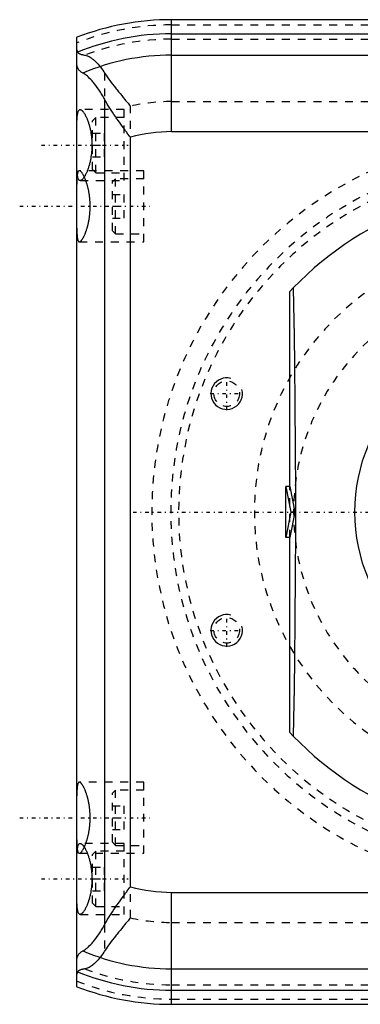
# Model space of a CAD drawing. Extents: x -614 to 147, y -88 to 88.
# Tile 1 of 9: x -614 to -571, y -62 to 62. Entities that reach past the tile are written whole.
import ezdxf

# ---------------------------------------------------------------- set-up
doc = ezdxf.new("R2010")
doc.units = 0
doc.linetypes.add('CENTER', pattern=[1.5, 0.45, -0.5, 0.05, -0.5])
doc.linetypes.add('DASHED', pattern=[2, 1, -1])
for name, color, linetype in [('AM_0', 7, 'CONTINUOUS'), ('AM_10', 7, 'CONTINUOUS'), ('AM_3', 7, 'DASHED'), ('AM_7', 7, 'CENTER')]:
    doc.layers.add(name, color=color, linetype=linetype)

msp = doc.modelspace()

# ---------------------------------------------------------------- linework, layer by layer
at = {"layer": 'AM_0', "color": 7, "linetype": 'CONTINUOUS'}
for p, q in [((-216.5, 62.4), (-595, 62.4)), ((-595, 48.21), (-595, 62.4)), ((-607, -60.17), (-607, 60.17)), ((-595, 60.61), (-216.5, 60.61)), ((-595, 57.91), (-216.5, 57.91)), ((-603.51, 52.35), (-603.51, -52.35)), ((-600.21, -47.49), (-600.21, 47.49)), ((-595, 48.21), (-216.5, 48.21)), ((-580, 27.95), (-579.57, 28.4)), ((-580, 3.25), (-580, 27.95)), ((-580.5, 3.25), (-579.87, 0)), ((-580, 3.25), (-580.5, 3.25)), ((-580.5, -3.25), (-580.5, 3.25)), ((-580, 3.25), (-579.37, 0)), ((-579.87, 0), (-580.5, -3.25)), ((-579.37, 0), (-580, -3.25)), ((-579.37, 0), (-579.87, 0)), ((-580, -3.25), (-580.5, -3.25)), ((-580, -27.95), (-580, -3.25)), ((-579.57, -28.4), (-580, -27.95)), ((-595, -48.21), (-216.5, -48.21)), ((-595, -62.4), (-595, -48.21)), ((-595, -57.91), (-216.5, -57.91)), ((-595, -60.61), (-216.5, -60.61)), ((-595, -62.4), (-216.5, -62.4))]:
    msp.add_line(p, q, dxfattribs=at)
for points in [[(-606.24, 55.64, 0), (-606.29, 55.66, 0), (-606.37, 55.71, 0), (-606.44, 55.76, 0), (-606.48, 55.79, 0), (-606.51, 55.81, 0), (-606.58, 55.87, 0), (-606.64, 55.92, 0), (-606.7, 55.98, 0), (-606.75, 56.04, 0), (-606.79, 56.11, 0), (-606.82, 56.14, 0), (-606.84, 56.17, 0), (-606.87, 56.23, 0), (-606.9, 56.3, 0), (-606.93, 56.37, 0), (-606.95, 56.44, 0), (-606.97, 56.52, 0), (-606.98, 56.55, 0), (-606.99, 56.59, 0), (-606.99, 56.67, 0), (-607, 56.75, 0), (-607, 56.79, 0)], [(-603.51, 52.35, 0), (-603.59, 52.5, 0), (-603.75, 52.79, 0), (-603.91, 53.06, 0), (-604, 53.2, 0), (-604.08, 53.33, 0), (-604.25, 53.58, 0), (-604.41, 53.81, 0), (-604.58, 54.04, 0), (-604.75, 54.25, 0), (-604.91, 54.45, 0), (-604.99, 54.54, 0), (-605.07, 54.63, 0), (-605.23, 54.8, 0), (-605.38, 54.96, 0), (-605.53, 55.1, 0), (-605.67, 55.23, 0), (-605.81, 55.35, 0), (-605.88, 55.4, 0), (-605.94, 55.45, 0), (-606.07, 55.53, 0), (-606.19, 55.61, 0), (-606.24, 55.64, 0)], [(-600.21, 47.49, 0), (-600.31, 47.63, 0), (-600.52, 47.91, 0), (-600.72, 48.19, 0), (-600.82, 48.33, 0), (-600.92, 48.47, 0), (-601.13, 48.75, 0), (-601.33, 49.02, 0), (-601.53, 49.3, 0), (-601.73, 49.57, 0), (-601.92, 49.84, 0), (-602.02, 49.98, 0), (-602.11, 50.12, 0), (-602.3, 50.39, 0), (-602.48, 50.66, 0), (-602.66, 50.92, 0), (-602.83, 51.19, 0), (-602.99, 51.45, 0), (-603.07, 51.58, 0), (-603.15, 51.71, 0), (-603.3, 51.97, 0), (-603.44, 52.22, 0), (-603.51, 52.35, 0)], [(-607, 48.5, 0), (-607, 48.62, 0), (-607, 48.87, 0), (-607, 49.1, 0), (-607, 49.22, 0), (-606.99, 49.33, 0), (-606.99, 49.53, 0), (-606.98, 49.73, 0), (-606.97, 49.91, 0), (-606.96, 50.08, 0), (-606.94, 50.25, 0), (-606.93, 50.32, 0), (-606.92, 50.4, 0), (-606.9, 50.53, 0), (-606.87, 50.65, 0), (-606.84, 50.75, 0), (-606.8, 50.83, 0), (-606.76, 50.9, 0), (-606.74, 50.93, 0), (-606.72, 50.95, 0), (-606.67, 50.98, 0), (-606.62, 51, 0), (-606.59, 51, 0)], [(-606.59, 51, 0), (-606.58, 51, 0), (-606.55, 51, 0), (-606.52, 50.99, 0), (-606.51, 50.98, 0), (-606.49, 50.98, 0), (-606.46, 50.96, 0), (-606.43, 50.94, 0), (-606.4, 50.92, 0), (-606.37, 50.9, 0), (-606.33, 50.87, 0), (-606.32, 50.85, 0), (-606.3, 50.83, 0), (-606.26, 50.8, 0), (-606.23, 50.75, 0), (-606.19, 50.71, 0), (-606.16, 50.66, 0), (-606.12, 50.61, 0), (-606.1, 50.58, 0), (-606.08, 50.55, 0), (-606.05, 50.49, 0), (-606.01, 50.43, 0), (-605.99, 50.4, 0), (-605.97, 50.37, 0), (-605.93, 50.3, 0), (-605.9, 50.23, 0), (-605.88, 50.19, 0), (-605.86, 50.15, 0), (-605.82, 50.08, 0), (-605.78, 50, 0), (-605.75, 49.91, 0), (-605.71, 49.83, 0), (-605.68, 49.74, 0), (-605.66, 49.7, 0), (-605.64, 49.66, 0), (-605.61, 49.57, 0), (-605.58, 49.47, 0), (-605.54, 49.38, 0), (-605.51, 49.27, 0), (-605.48, 49.17, 0), (-605.46, 49.12, 0), (-605.45, 49.07, 0), (-605.42, 48.96, 0), (-605.39, 48.84, 0), (-605.36, 48.73, 0), (-605.33, 48.61, 0), (-605.3, 48.49, 0), (-605.29, 48.43, 0), (-605.28, 48.37, 0), (-605.25, 48.25, 0), (-605.23, 48.13, 0), (-605.21, 48, 0), (-605.19, 47.87, 0), (-605.17, 47.74, 0), (-605.16, 47.68, 0), (-605.15, 47.61, 0), (-605.14, 47.48, 0), (-605.13, 47.35, 0), (-605.12, 47.22, 0), (-605.11, 47.09, 0), (-605.1, 46.96, 0), (-605.1, 46.89, 0), (-605.09, 46.83, 0), (-605.09, 46.69, 0), (-605.09, 46.56, 0), (-605.09, 46.5, 0), (-605.09, 46.44, 0), (-605.09, 46.31, 0), (-605.09, 46.17, 0), (-605.1, 46.11, 0), (-605.1, 46.04, 0), (-605.11, 45.91, 0), (-605.12, 45.78, 0), (-605.13, 45.65, 0), (-605.14, 45.52, 0), (-605.15, 45.39, 0), (-605.16, 45.32, 0), (-605.17, 45.26, 0), (-605.19, 45.13, 0), (-605.21, 45, 0), (-605.23, 44.87, 0), (-605.25, 44.75, 0), (-605.28, 44.63, 0), (-605.29, 44.57, 0), (-605.3, 44.51, 0), (-605.33, 44.39, 0), (-605.36, 44.27, 0), (-605.39, 44.16, 0), (-605.42, 44.04, 0), (-605.45, 43.93, 0), (-605.46, 43.88, 0), (-605.48, 43.83, 0), (-605.51, 43.73, 0), (-605.54, 43.62, 0), (-605.58, 43.53, 0), (-605.61, 43.43, 0), (-605.64, 43.34, 0), (-605.66, 43.3, 0), (-605.68, 43.26, 0), (-605.71, 43.17, 0), (-605.75, 43.09, 0), (-605.78, 43, 0), (-605.82, 42.92, 0), (-605.86, 42.85, 0), (-605.88, 42.81, 0), (-605.9, 42.77, 0), (-605.93, 42.7, 0), (-605.97, 42.63, 0), (-605.99, 42.6, 0), (-606.01, 42.57, 0), (-606.05, 42.51, 0), (-606.08, 42.45, 0), (-606.1, 42.42, 0), (-606.12, 42.39, 0), (-606.16, 42.34, 0), (-606.19, 42.29, 0), (-606.23, 42.25, 0), (-606.26, 42.2, 0), (-606.3, 42.17, 0), (-606.32, 42.15, 0), (-606.33, 42.13, 0), (-606.37, 42.1, 0), (-606.4, 42.08, 0), (-606.43, 42.06, 0), (-606.46, 42.04, 0), (-606.49, 42.02, 0), (-606.51, 42.02, 0), (-606.52, 42.01, 0), (-606.55, 42, 0), (-606.58, 42, 0), (-606.59, 42, 0)], [(-606.59, 42, 0), (-606.62, 42, 0), (-606.67, 42.02, 0), (-606.72, 42.05, 0), (-606.74, 42.07, 0), (-606.76, 42.1, 0), (-606.8, 42.17, 0), (-606.84, 42.25, 0), (-606.87, 42.35, 0), (-606.9, 42.47, 0), (-606.92, 42.6, 0), (-606.93, 42.68, 0), (-606.94, 42.75, 0), (-606.96, 42.92, 0), (-606.97, 43.09, 0), (-606.98, 43.27, 0), (-606.99, 43.47, 0), (-606.99, 43.67, 0), (-607, 43.78, 0), (-607, 43.9, 0), (-607, 44.13, 0), (-607, 44.38, 0), (-607, 44.5, 0)], [(-579.57, 28.4, 0), (-579.53, 26.25, 0), (-579.47, 22.28, 0), (-579.42, 18.68, 0), (-579.4, 17, 0), (-579.38, 15.38, 0), (-579.35, 12.31, 0), (-579.32, 9.41, 0), (-579.31, 6.64, 0), (-579.3, 3.95, 0), (-579.29, 1.31, 0), (-579.29, 0, 0), (-579.29, -1.31, 0), (-579.3, -3.95, 0), (-579.31, -6.64, 0), (-579.32, -9.41, 0), (-579.35, -12.31, 0), (-579.38, -15.38, 0), (-579.4, -17, 0), (-579.42, -18.68, 0), (-579.47, -22.28, 0), (-579.53, -26.25, 0), (-579.57, -28.4, 0)], [(-607, -44.5, 0), (-607, -44.38, 0), (-607, -44.13, 0), (-607, -43.9, 0), (-607, -43.78, 0), (-606.99, -43.67, 0), (-606.99, -43.47, 0), (-606.98, -43.27, 0), (-606.97, -43.09, 0), (-606.96, -42.92, 0), (-606.94, -42.75, 0), (-606.93, -42.68, 0), (-606.92, -42.6, 0), (-606.9, -42.47, 0), (-606.87, -42.35, 0), (-606.84, -42.25, 0), (-606.8, -42.17, 0), (-606.76, -42.1, 0), (-606.74, -42.07, 0), (-606.72, -42.05, 0), (-606.67, -42.02, 0), (-606.62, -42, 0), (-606.59, -42, 0)], [(-606.59, -42, 0), (-606.58, -42, 0), (-606.55, -42, 0), (-606.52, -42.01, 0), (-606.51, -42.02, 0), (-606.49, -42.02, 0), (-606.46, -42.04, 0), (-606.43, -42.06, 0), (-606.4, -42.08, 0), (-606.37, -42.1, 0), (-606.33, -42.13, 0), (-606.32, -42.15, 0), (-606.3, -42.17, 0), (-606.26, -42.2, 0), (-606.23, -42.25, 0), (-606.19, -42.29, 0), (-606.16, -42.34, 0), (-606.12, -42.39, 0), (-606.1, -42.42, 0), (-606.08, -42.45, 0), (-606.05, -42.51, 0), (-606.01, -42.57, 0), (-605.99, -42.6, 0), (-605.97, -42.63, 0), (-605.93, -42.7, 0), (-605.9, -42.77, 0), (-605.88, -42.81, 0), (-605.86, -42.85, 0), (-605.82, -42.92, 0), (-605.78, -43, 0), (-605.75, -43.09, 0), (-605.71, -43.17, 0), (-605.68, -43.26, 0), (-605.66, -43.3, 0), (-605.64, -43.34, 0), (-605.61, -43.43, 0), (-605.58, -43.53, 0), (-605.54, -43.62, 0), (-605.51, -43.73, 0), (-605.48, -43.83, 0), (-605.46, -43.88, 0), (-605.45, -43.93, 0), (-605.42, -44.04, 0), (-605.39, -44.16, 0), (-605.36, -44.27, 0), (-605.33, -44.39, 0), (-605.3, -44.51, 0), (-605.29, -44.57, 0), (-605.28, -44.63, 0), (-605.25, -44.75, 0), (-605.23, -44.87, 0), (-605.21, -45, 0), (-605.19, -45.13, 0), (-605.17, -45.26, 0), (-605.16, -45.32, 0), (-605.15, -45.39, 0), (-605.14, -45.52, 0), (-605.13, -45.65, 0), (-605.12, -45.78, 0), (-605.11, -45.91, 0), (-605.1, -46.04, 0), (-605.1, -46.11, 0), (-605.09, -46.17, 0), (-605.09, -46.31, 0), (-605.09, -46.44, 0), (-605.09, -46.5, 0), (-605.09, -46.56, 0), (-605.09, -46.69, 0), (-605.09, -46.83, 0), (-605.1, -46.89, 0), (-605.1, -46.96, 0), (-605.11, -47.09, 0), (-605.12, -47.22, 0), (-605.13, -47.35, 0), (-605.14, -47.48, 0), (-605.15, -47.61, 0), (-605.16, -47.68, 0), (-605.17, -47.74, 0), (-605.19, -47.87, 0), (-605.21, -48, 0), (-605.23, -48.13, 0), (-605.25, -48.25, 0), (-605.28, -48.37, 0), (-605.29, -48.43, 0), (-605.3, -48.49, 0), (-605.33, -48.61, 0), (-605.36, -48.73, 0), (-605.39, -48.84, 0), (-605.42, -48.96, 0), (-605.45, -49.07, 0), (-605.46, -49.12, 0), (-605.48, -49.17, 0), (-605.51, -49.27, 0), (-605.54, -49.38, 0), (-605.58, -49.47, 0), (-605.61, -49.57, 0), (-605.64, -49.66, 0), (-605.66, -49.7, 0), (-605.68, -49.74, 0), (-605.71, -49.83, 0), (-605.75, -49.91, 0), (-605.78, -50, 0), (-605.82, -50.08, 0), (-605.86, -50.15, 0), (-605.88, -50.19, 0), (-605.9, -50.23, 0), (-605.93, -50.3, 0), (-605.97, -50.37, 0), (-605.99, -50.4, 0), (-606.01, -50.43, 0), (-606.05, -50.49, 0), (-606.08, -50.55, 0), (-606.1, -50.58, 0), (-606.12, -50.61, 0), (-606.16, -50.66, 0), (-606.19, -50.71, 0), (-606.23, -50.75, 0), (-606.26, -50.8, 0), (-606.3, -50.83, 0), (-606.32, -50.85, 0), (-606.33, -50.87, 0), (-606.37, -50.9, 0), (-606.4, -50.92, 0), (-606.43, -50.94, 0), (-606.46, -50.96, 0), (-606.49, -50.98, 0), (-606.51, -50.98, 0), (-606.52, -50.99, 0), (-606.55, -51, 0), (-606.58, -51, 0), (-606.59, -51, 0)], [(-606.59, -51, 0), (-606.62, -51, 0), (-606.67, -50.98, 0), (-606.72, -50.95, 0), (-606.74, -50.93, 0), (-606.76, -50.9, 0), (-606.8, -50.83, 0), (-606.84, -50.75, 0), (-606.87, -50.65, 0), (-606.9, -50.53, 0), (-606.92, -50.4, 0), (-606.93, -50.32, 0), (-606.94, -50.25, 0), (-606.96, -50.08, 0), (-606.97, -49.91, 0), (-606.98, -49.73, 0), (-606.99, -49.53, 0), (-606.99, -49.33, 0), (-607, -49.22, 0), (-607, -49.1, 0), (-607, -48.87, 0), (-607, -48.62, 0), (-607, -48.5, 0)], [(-603.51, -52.35, 0), (-603.44, -52.22, 0), (-603.3, -51.97, 0), (-603.15, -51.71, 0), (-603.07, -51.58, 0), (-602.99, -51.45, 0), (-602.83, -51.19, 0), (-602.66, -50.92, 0), (-602.48, -50.66, 0), (-602.3, -50.39, 0), (-602.11, -50.12, 0), (-602.02, -49.98, 0), (-601.92, -49.84, 0), (-601.73, -49.57, 0), (-601.53, -49.3, 0), (-601.33, -49.02, 0), (-601.13, -48.75, 0), (-600.92, -48.47, 0), (-600.82, -48.33, 0), (-600.72, -48.19, 0), (-600.52, -47.91, 0), (-600.31, -47.63, 0), (-600.21, -47.49, 0)], [(-606.24, -55.64, 0), (-606.19, -55.61, 0), (-606.07, -55.53, 0), (-605.94, -55.45, 0), (-605.88, -55.4, 0), (-605.81, -55.34, 0), (-605.67, -55.23, 0), (-605.53, -55.1, 0), (-605.38, -54.96, 0), (-605.23, -54.8, 0), (-605.07, -54.63, 0), (-604.99, -54.54, 0), (-604.91, -54.45, 0), (-604.75, -54.25, 0), (-604.58, -54.04, 0), (-604.41, -53.81, 0), (-604.25, -53.58, 0), (-604.08, -53.33, 0), (-604, -53.2, 0), (-603.91, -53.06, 0), (-603.75, -52.79, 0), (-603.59, -52.5, 0), (-603.51, -52.35, 0)], [(-607, -56.79, 0), (-607, -56.75, 0), (-606.99, -56.67, 0), (-606.99, -56.59, 0), (-606.98, -56.55, 0), (-606.97, -56.52, 0), (-606.95, -56.44, 0), (-606.93, -56.37, 0), (-606.9, -56.3, 0), (-606.87, -56.23, 0), (-606.84, -56.17, 0), (-606.82, -56.14, 0), (-606.79, -56.11, 0), (-606.75, -56.04, 0), (-606.7, -55.98, 0), (-606.64, -55.92, 0), (-606.58, -55.87, 0), (-606.51, -55.81, 0), (-606.48, -55.79, 0), (-606.44, -55.76, 0), (-606.37, -55.71, 0), (-606.29, -55.66, 0), (-606.24, -55.64, 0)]]:
    msp.add_polyline3d(points, dxfattribs=at)
msp.add_circle((-550, 0), 21.75, dxfattribs=at)
for centre, radius, start, end in [((-595, 29), 33.4, 90, 111.0561), ((-595, 29), 31.61, 90, 112.3116), ((-595, 29), 28.91, 90, 112.8816), ((-595, 29), 19.21, 90, 105.7256), ((-550, 0), 41, 27.9925, 136.1505), ((-550, 0), 41, 223.8495, 332.0075), ((-595, -29), 19.21, 254.2744, 270), ((-595, -29), 28.91, 247.1184, 270), ((-595, -29), 31.61, 247.6884, 270), ((-595, -29), 33.4, 248.9439, 270)]:
    msp.add_arc(centre, radius, start, end, dxfattribs=at)
at = {"layer": 'AM_10', "color": 7, "linetype": 'CONTINUOUS'}
for centre in [(-588, 15), (-588, -15)]:
    msp.add_arc(centre, 2, 75, 15, dxfattribs=at)
at = {"layer": 'AM_3', "color": 6, "linetype": 'DASHED'}
for p, q in [((-595, 61.74), (-216.5, 61.74)), ((-595, 59.93), (-216.5, 59.93)), ((-603.51, 55.69), (-603.51, -55.69)), ((-600.21, -51.43), (-600.21, 51.43)), ((-595, 52.03), (-216.5, 52.03)), ((-601, 51), (-606.59, 51)), ((-604.6, 50), (-605, 49.6)), ((-601, 50), (-604.6, 50)), ((-604.6, 43), (-604.6, 50)), ((-601, 42), (-601, 51)), ((-605, 43.4), (-605, 49.6)), ((-605, 48), (-603.5, 48)), ((-603.5, 45), (-603.5, 48)), ((-605, 46.5), (-603.5, 46.5)), ((-605, 45), (-603.5, 45)), ((-598.5, 43.25), (-606.69, 43.25)), ((-605, 43.4), (-604.6, 43)), ((-604.6, 43), (-601, 43)), ((-598.5, 34.25), (-598.5, 43.25)), ((-606.59, 42), (-601, 42)), ((-602.1, 42.25), (-602.5, 41.85)), ((-602.5, 35.65), (-602.5, 41.85)), ((-598.5, 42.25), (-602.1, 42.25)), ((-602.1, 35.25), (-602.1, 42.25)), ((-602.5, 40.25), (-601, 40.25)), ((-601, 37.25), (-601, 40.25)), ((-602.5, 38.75), (-601, 38.75)), ((-602.5, 37.25), (-601, 37.25)), ((-602.5, 35.65), (-602.1, 35.25)), ((-602.1, 35.25), (-598.5, 35.25)), ((-606.69, 34.25), (-598.5, 34.25)), ((-580, -3.25), (-580, 3.25)), ((-598.5, -34.25), (-606.69, -34.25)), ((-598.5, -43.25), (-598.5, -34.25)), ((-602.1, -35.25), (-602.5, -35.65)), ((-602.5, -41.85), (-602.5, -35.65)), ((-598.5, -35.25), (-602.1, -35.25)), ((-602.1, -42.25), (-602.1, -35.25)), ((-602.5, -37.25), (-601, -37.25)), ((-601, -40.25), (-601, -37.25)), ((-602.5, -38.75), (-601, -38.75)), ((-602.5, -40.25), (-601, -40.25)), ((-601, -42), (-606.59, -42)), ((-602.5, -41.85), (-602.1, -42.25)), ((-602.1, -42.25), (-598.5, -42.25)), ((-601, -51), (-601, -42)), ((-606.69, -43.25), (-598.5, -43.25)), ((-604.6, -43), (-605, -43.4)), ((-605, -49.6), (-605, -43.4)), ((-601, -43), (-604.6, -43)), ((-604.6, -50), (-604.6, -43)), ((-605, -45), (-603.5, -45)), ((-603.5, -48), (-603.5, -45)), ((-605, -46.5), (-603.5, -46.5)), ((-605, -48), (-603.5, -48)), ((-605, -49.6), (-604.6, -50)), ((-606.59, -51), (-601, -51)), ((-604.6, -50), (-601, -50)), ((-595, -52.03), (-216.5, -52.03)), ((-595, -59.93), (-216.5, -59.93)), ((-595, -61.74), (-216.5, -61.74))]:
    msp.add_line(p, q, dxfattribs=at)
for points in [[(-607, 58.58, 0), (-607, 58.55, 0), (-606.99, 58.5, 0), (-606.98, 58.44, 0), (-606.97, 58.42, 0), (-606.96, 58.39, 0), (-606.94, 58.34, 0), (-606.91, 58.29, 0), (-606.87, 58.25, 0), (-606.83, 58.21, 0), (-606.78, 58.17, 0), (-606.75, 58.15, 0), (-606.73, 58.13, 0), (-606.66, 58.09, 0), (-606.6, 58.06, 0), (-606.52, 58.03, 0), (-606.44, 58, 0), (-606.35, 57.98, 0), (-606.3, 57.97, 0), (-606.25, 57.96, 0), (-606.15, 57.94, 0), (-606.04, 57.92, 0), (-605.99, 57.91, 0)], [(-605.99, 57.91, 0), (-605.93, 57.9, 0), (-605.82, 57.88, 0), (-605.7, 57.84, 0), (-605.64, 57.81, 0), (-605.58, 57.79, 0), (-605.45, 57.72, 0), (-605.32, 57.65, 0), (-605.19, 57.56, 0), (-605.05, 57.46, 0), (-604.91, 57.34, 0), (-604.84, 57.28, 0), (-604.76, 57.22, 0), (-604.62, 57.08, 0), (-604.47, 56.93, 0), (-604.32, 56.77, 0), (-604.17, 56.6, 0), (-604.02, 56.42, 0), (-603.95, 56.32, 0), (-603.87, 56.22, 0), (-603.73, 56.02, 0), (-603.58, 55.8, 0), (-603.51, 55.69, 0)], [(-603.51, 55.69, 0), (-603.44, 55.58, 0), (-603.3, 55.36, 0), (-603.15, 55.14, 0), (-603.07, 55.03, 0), (-602.99, 54.92, 0), (-602.82, 54.69, 0), (-602.65, 54.46, 0), (-602.47, 54.23, 0), (-602.29, 53.99, 0), (-602.1, 53.75, 0), (-602.01, 53.63, 0), (-601.91, 53.52, 0), (-601.72, 53.27, 0), (-601.52, 53.03, 0), (-601.32, 52.79, 0), (-601.12, 52.54, 0), (-600.92, 52.3, 0), (-600.82, 52.17, 0), (-600.72, 52.05, 0), (-600.51, 51.8, 0), (-600.31, 51.55, 0), (-600.21, 51.43, 0)], [(-606.69, 43.25, 0), (-606.7, 43.25, 0), (-606.74, 43.24, 0), (-606.78, 43.22, 0), (-606.79, 43.2, 0), (-606.81, 43.18, 0), (-606.84, 43.14, 0), (-606.87, 43.08, 0), (-606.89, 43.02, 0), (-606.91, 42.94, 0), (-606.93, 42.85, 0), (-606.94, 42.8, 0), (-606.95, 42.75, 0), (-606.96, 42.64, 0), (-606.97, 42.51, 0), (-606.98, 42.39, 0), (-606.99, 42.25, 0), (-606.99, 42.1, 0), (-607, 42.03, 0), (-607, 41.95, 0), (-607, 41.79, 0), (-607, 41.63, 0), (-607, 41.54, 0)], [(-606.06, 42.48, 0), (-606.08, 42.52, 0), (-606.12, 42.6, 0), (-606.16, 42.67, 0), (-606.18, 42.71, 0), (-606.2, 42.74, 0), (-606.24, 42.81, 0), (-606.28, 42.87, 0), (-606.31, 42.93, 0), (-606.35, 42.98, 0), (-606.39, 43.03, 0), (-606.41, 43.06, 0), (-606.42, 43.08, 0), (-606.46, 43.12, 0), (-606.49, 43.15, 0), (-606.53, 43.18, 0), (-606.56, 43.2, 0), (-606.59, 43.22, 0), (-606.6, 43.23, 0), (-606.62, 43.24, 0), (-606.65, 43.24, 0), (-606.67, 43.25, 0), (-606.69, 43.25, 0)], [(-605.86, 42, 0), (-605.9, 42.09, 0), (-605.96, 42.25, 0), (-606.03, 42.41, 0), (-606.06, 42.48, 0)], [(-606.69, 34.25, 0), (-606.68, 34.25, 0), (-606.66, 34.25, 0), (-606.64, 34.26, 0), (-606.63, 34.26, 0), (-606.62, 34.26, 0), (-606.6, 34.27, 0), (-606.58, 34.28, 0), (-606.56, 34.29, 0), (-606.54, 34.31, 0), (-606.52, 34.33, 0), (-606.51, 34.34, 0), (-606.5, 34.35, 0), (-606.48, 34.37, 0), (-606.45, 34.39, 0), (-606.43, 34.42, 0), (-606.41, 34.44, 0), (-606.38, 34.47, 0), (-606.37, 34.49, 0), (-606.36, 34.51, 0), (-606.33, 34.54, 0), (-606.31, 34.58, 0), (-606.3, 34.6, 0), (-606.28, 34.62, 0), (-606.26, 34.66, 0), (-606.23, 34.7, 0), (-606.22, 34.72, 0), (-606.21, 34.74, 0), (-606.18, 34.79, 0), (-606.15, 34.84, 0), (-606.13, 34.89, 0), (-606.1, 34.94, 0), (-606.08, 34.99, 0), (-606.06, 35.02, 0), (-606.05, 35.05, 0), (-606.02, 35.1, 0), (-606, 35.16, 0), (-605.97, 35.22, 0), (-605.95, 35.28, 0), (-605.92, 35.34, 0), (-605.91, 35.38, 0), (-605.9, 35.41, 0), (-605.87, 35.47, 0), (-605.85, 35.54, 0), (-605.83, 35.61, 0), (-605.8, 35.67, 0), (-605.78, 35.74, 0), (-605.77, 35.78, 0), (-605.76, 35.82, 0), (-605.73, 35.89, 0), (-605.71, 35.97, 0), (-605.69, 36.04, 0), (-605.66, 36.12, 0), (-605.64, 36.2, 0), (-605.63, 36.25, 0), (-605.62, 36.29, 0), (-605.6, 36.37, 0), (-605.58, 36.46, 0), (-605.56, 36.54, 0), (-605.54, 36.63, 0), (-605.52, 36.72, 0), (-605.51, 36.77, 0), (-605.5, 36.81, 0), (-605.48, 36.9, 0), (-605.47, 37, 0), (-605.46, 37.04, 0), (-605.45, 37.09, 0), (-605.44, 37.19, 0), (-605.42, 37.28, 0), (-605.42, 37.33, 0), (-605.41, 37.38, 0), (-605.4, 37.47, 0), (-605.38, 37.57, 0), (-605.37, 37.67, 0), (-605.36, 37.77, 0), (-605.35, 37.87, 0), (-605.35, 37.92, 0), (-605.35, 37.97, 0), (-605.34, 38.07, 0), (-605.33, 38.17, 0), (-605.33, 38.26, 0), (-605.32, 38.36, 0), (-605.32, 38.46, 0), (-605.32, 38.51, 0), (-605.32, 38.56, 0), (-605.32, 38.66, 0), (-605.32, 38.76, 0), (-605.32, 38.85, 0), (-605.32, 38.95, 0), (-605.32, 39.05, 0), (-605.32, 39.1, 0), (-605.32, 39.15, 0), (-605.33, 39.25, 0), (-605.33, 39.35, 0), (-605.34, 39.44, 0), (-605.35, 39.54, 0), (-605.36, 39.64, 0), (-605.36, 39.69, 0), (-605.36, 39.74, 0), (-605.37, 39.84, 0), (-605.39, 39.94, 0), (-605.4, 40.04, 0), (-605.41, 40.13, 0), (-605.42, 40.23, 0), (-605.43, 40.28, 0), (-605.44, 40.32, 0), (-605.45, 40.42, 0), (-605.47, 40.51, 0), (-605.48, 40.56, 0), (-605.49, 40.61, 0), (-605.5, 40.7, 0), (-605.52, 40.79, 0), (-605.53, 40.83, 0), (-605.54, 40.88, 0), (-605.56, 40.97, 0), (-605.58, 41.05, 0), (-605.6, 41.14, 0), (-605.62, 41.22, 0), (-605.64, 41.3, 0), (-605.66, 41.34, 0), (-605.67, 41.38, 0), (-605.69, 41.46, 0), (-605.71, 41.54, 0), (-605.73, 41.62, 0), (-605.76, 41.69, 0), (-605.78, 41.76, 0), (-605.79, 41.8, 0), (-605.81, 41.83, 0), (-605.83, 41.9, 0), (-605.85, 41.97, 0), (-605.86, 42, 0)], [(-607, 35.96, 0), (-607, 35.87, 0), (-607, 35.71, 0), (-607, 35.55, 0), (-607, 35.47, 0), (-606.99, 35.4, 0), (-606.99, 35.25, 0), (-606.98, 35.11, 0), (-606.97, 34.99, 0), (-606.96, 34.86, 0), (-606.95, 34.75, 0), (-606.94, 34.7, 0), (-606.93, 34.65, 0), (-606.91, 34.56, 0), (-606.89, 34.48, 0), (-606.87, 34.42, 0), (-606.84, 34.36, 0), (-606.81, 34.32, 0), (-606.79, 34.3, 0), (-606.78, 34.28, 0), (-606.74, 34.26, 0), (-606.7, 34.25, 0), (-606.69, 34.25, 0)], [(-606.69, -34.25, 0), (-606.7, -34.25, 0), (-606.74, -34.26, 0), (-606.78, -34.28, 0), (-606.79, -34.3, 0), (-606.81, -34.32, 0), (-606.84, -34.36, 0), (-606.87, -34.42, 0), (-606.89, -34.48, 0), (-606.91, -34.56, 0), (-606.93, -34.65, 0), (-606.94, -34.7, 0), (-606.95, -34.75, 0), (-606.96, -34.86, 0), (-606.97, -34.99, 0), (-606.98, -35.11, 0), (-606.99, -35.25, 0), (-606.99, -35.4, 0), (-607, -35.47, 0), (-607, -35.55, 0), (-607, -35.71, 0), (-607, -35.87, 0), (-607, -35.96, 0)], [(-605.86, -42, 0), (-605.85, -41.97, 0), (-605.83, -41.9, 0), (-605.81, -41.83, 0), (-605.79, -41.8, 0), (-605.78, -41.76, 0), (-605.76, -41.69, 0), (-605.74, -41.62, 0), (-605.71, -41.54, 0), (-605.69, -41.46, 0), (-605.67, -41.39, 0), (-605.66, -41.35, 0), (-605.64, -41.3, 0), (-605.62, -41.22, 0), (-605.6, -41.14, 0), (-605.58, -41.05, 0), (-605.56, -40.97, 0), (-605.54, -40.88, 0), (-605.53, -40.83, 0), (-605.52, -40.79, 0), (-605.5, -40.7, 0), (-605.49, -40.61, 0), (-605.48, -40.56, 0), (-605.47, -40.51, 0), (-605.45, -40.42, 0), (-605.44, -40.33, 0), (-605.43, -40.28, 0), (-605.42, -40.23, 0), (-605.41, -40.13, 0), (-605.4, -40.04, 0), (-605.39, -39.94, 0), (-605.37, -39.84, 0), (-605.36, -39.74, 0), (-605.36, -39.69, 0), (-605.36, -39.64, 0), (-605.35, -39.54, 0), (-605.34, -39.44, 0), (-605.33, -39.35, 0), (-605.33, -39.25, 0), (-605.32, -39.15, 0), (-605.32, -39.1, 0), (-605.32, -39.05, 0), (-605.32, -38.95, 0), (-605.32, -38.85, 0), (-605.32, -38.76, 0), (-605.32, -38.66, 0), (-605.32, -38.56, 0), (-605.32, -38.51, 0), (-605.32, -38.46, 0), (-605.32, -38.36, 0), (-605.33, -38.26, 0), (-605.33, -38.17, 0), (-605.34, -38.07, 0), (-605.35, -37.97, 0), (-605.35, -37.92, 0), (-605.35, -37.87, 0), (-605.36, -37.77, 0), (-605.37, -37.67, 0), (-605.38, -37.57, 0), (-605.4, -37.47, 0), (-605.41, -37.38, 0), (-605.42, -37.33, 0), (-605.42, -37.28, 0), (-605.44, -37.19, 0), (-605.45, -37.09, 0), (-605.46, -37.04, 0), (-605.47, -37, 0), (-605.48, -36.9, 0), (-605.5, -36.81, 0), (-605.51, -36.77, 0), (-605.52, -36.72, 0), (-605.54, -36.63, 0), (-605.56, -36.54, 0), (-605.58, -36.46, 0), (-605.6, -36.37, 0), (-605.62, -36.29, 0), (-605.63, -36.25, 0), (-605.64, -36.2, 0), (-605.66, -36.12, 0), (-605.69, -36.04, 0), (-605.71, -35.97, 0), (-605.73, -35.89, 0), (-605.76, -35.82, 0), (-605.77, -35.78, 0), (-605.78, -35.74, 0), (-605.8, -35.67, 0), (-605.83, -35.61, 0), (-605.85, -35.54, 0), (-605.87, -35.47, 0), (-605.9, -35.41, 0), (-605.91, -35.38, 0), (-605.92, -35.34, 0), (-605.95, -35.28, 0), (-605.97, -35.22, 0), (-606, -35.16, 0), (-606.02, -35.1, 0), (-606.05, -35.05, 0), (-606.06, -35.02, 0), (-606.08, -34.99, 0), (-606.1, -34.94, 0), (-606.13, -34.89, 0), (-606.15, -34.84, 0), (-606.18, -34.79, 0), (-606.21, -34.74, 0), (-606.22, -34.72, 0), (-606.23, -34.7, 0), (-606.26, -34.66, 0), (-606.28, -34.62, 0), (-606.3, -34.6, 0), (-606.31, -34.58, 0), (-606.33, -34.54, 0), (-606.36, -34.51, 0), (-606.37, -34.49, 0), (-606.38, -34.47, 0), (-606.41, -34.44, 0), (-606.43, -34.42, 0), (-606.45, -34.39, 0), (-606.48, -34.37, 0), (-606.5, -34.35, 0), (-606.51, -34.34, 0), (-606.52, -34.33, 0), (-606.54, -34.31, 0), (-606.56, -34.29, 0), (-606.58, -34.28, 0), (-606.6, -34.27, 0), (-606.62, -34.26, 0), (-606.63, -34.26, 0), (-606.64, -34.26, 0), (-606.66, -34.25, 0), (-606.68, -34.25, 0), (-606.69, -34.25, 0)], [(-607, -41.54, 0), (-607, -41.63, 0), (-607, -41.79, 0), (-607, -41.95, 0), (-607, -42.03, 0), (-606.99, -42.1, 0), (-606.99, -42.25, 0), (-606.98, -42.39, 0), (-606.97, -42.51, 0), (-606.96, -42.64, 0), (-606.95, -42.75, 0), (-606.94, -42.8, 0), (-606.93, -42.85, 0), (-606.91, -42.94, 0), (-606.89, -43.02, 0), (-606.87, -43.08, 0), (-606.84, -43.14, 0), (-606.81, -43.18, 0), (-606.79, -43.2, 0), (-606.78, -43.22, 0), (-606.74, -43.24, 0), (-606.7, -43.25, 0), (-606.69, -43.25, 0)], [(-606.06, -42.48, 0), (-606.03, -42.41, 0), (-605.96, -42.25, 0), (-605.9, -42.09, 0), (-605.86, -42, 0)], [(-606.69, -43.25, 0), (-606.67, -43.25, 0), (-606.65, -43.24, 0), (-606.62, -43.24, 0), (-606.6, -43.23, 0), (-606.59, -43.22, 0), (-606.56, -43.2, 0), (-606.53, -43.18, 0), (-606.49, -43.15, 0), (-606.46, -43.12, 0), (-606.42, -43.08, 0), (-606.41, -43.06, 0), (-606.39, -43.03, 0), (-606.35, -42.98, 0), (-606.31, -42.93, 0), (-606.28, -42.87, 0), (-606.24, -42.81, 0), (-606.2, -42.75, 0), (-606.18, -42.71, 0), (-606.16, -42.67, 0), (-606.12, -42.6, 0), (-606.08, -42.52, 0), (-606.06, -42.48, 0)], [(-600.21, -51.43, 0), (-600.31, -51.55, 0), (-600.51, -51.8, 0), (-600.72, -52.05, 0), (-600.82, -52.17, 0), (-600.92, -52.3, 0), (-601.12, -52.54, 0), (-601.32, -52.79, 0), (-601.52, -53.03, 0), (-601.72, -53.27, 0), (-601.91, -53.52, 0), (-602.01, -53.63, 0), (-602.1, -53.75, 0), (-602.29, -53.99, 0), (-602.47, -54.23, 0), (-602.65, -54.46, 0), (-602.82, -54.69, 0), (-602.99, -54.92, 0), (-603.07, -55.03, 0), (-603.15, -55.14, 0), (-603.3, -55.36, 0), (-603.44, -55.58, 0), (-603.51, -55.69, 0)], [(-603.51, -55.69, 0), (-603.58, -55.8, 0), (-603.73, -56.02, 0), (-603.87, -56.22, 0), (-603.95, -56.32, 0), (-604.02, -56.42, 0), (-604.17, -56.6, 0), (-604.32, -56.77, 0), (-604.47, -56.93, 0), (-604.62, -57.08, 0), (-604.76, -57.22, 0), (-604.84, -57.28, 0), (-604.91, -57.34, 0), (-605.05, -57.46, 0), (-605.19, -57.56, 0), (-605.32, -57.65, 0), (-605.45, -57.72, 0), (-605.58, -57.79, 0), (-605.64, -57.81, 0), (-605.7, -57.84, 0), (-605.82, -57.88, 0), (-605.93, -57.9, 0), (-605.99, -57.91, 0)], [(-605.99, -57.91, 0), (-606.04, -57.92, 0), (-606.15, -57.94, 0), (-606.25, -57.96, 0), (-606.3, -57.97, 0), (-606.35, -57.98, 0), (-606.44, -58, 0), (-606.52, -58.03, 0), (-606.6, -58.06, 0), (-606.66, -58.09, 0), (-606.73, -58.13, 0), (-606.75, -58.15, 0), (-606.78, -58.17, 0), (-606.83, -58.21, 0), (-606.87, -58.25, 0), (-606.91, -58.29, 0), (-606.94, -58.34, 0), (-606.96, -58.39, 0), (-606.97, -58.42, 0), (-606.98, -58.44, 0), (-606.99, -58.5, 0), (-607, -58.55, 0), (-607, -58.58, 0)]]:
    msp.add_polyline3d(points, dxfattribs=at)
for centre in [(-588, 15), (-588, -15)]:
    msp.add_circle(centre, 1.62, dxfattribs=at)
for centre, radius, start, end in [((-595, 29), 32.74, 90, 111.5041), ((-595, 29), 30.93, 90, 110.8087), ((-595, 29), 23.03, 90, 103.0689), ((-550, 0), 47.5, 90, 270), ((-550, 0), 45.1, 90, 270), ((-550, 0), 44.1, 90, 270), ((-550, 0), 34.5, 90, 270), ((-550, 0), 29.53, 90, 270), ((-595, -29), 23.03, 256.9311, 270), ((-595, -29), 30.93, 249.1913, 270), ((-595, -29), 32.74, 248.4959, 270)]:
    msp.add_arc(centre, radius, start, end, dxfattribs=at)
at = {"layer": 'AM_7', "color": 4, "linetype": 'CENTER'}
for p, q in [((-611.5, 46.5), (-600.5, 46.5)), ((-614.25, 38.75), (-597.75, 38.75)), ((-588, 12.9), (-588, 17.1)), ((-590.1, 15), (-585.9, 15)), ((-599.88, 0), (-500.12, 0)), ((-588, -17.1), (-588, -12.9)), ((-590.1, -15), (-585.9, -15)), ((-614.25, -38.75), (-597.75, -38.75)), ((-611.5, -46.5), (-600.5, -46.5))]:
    msp.add_line(p, q, dxfattribs=at)

doc.saveas('drawing.dxf')
